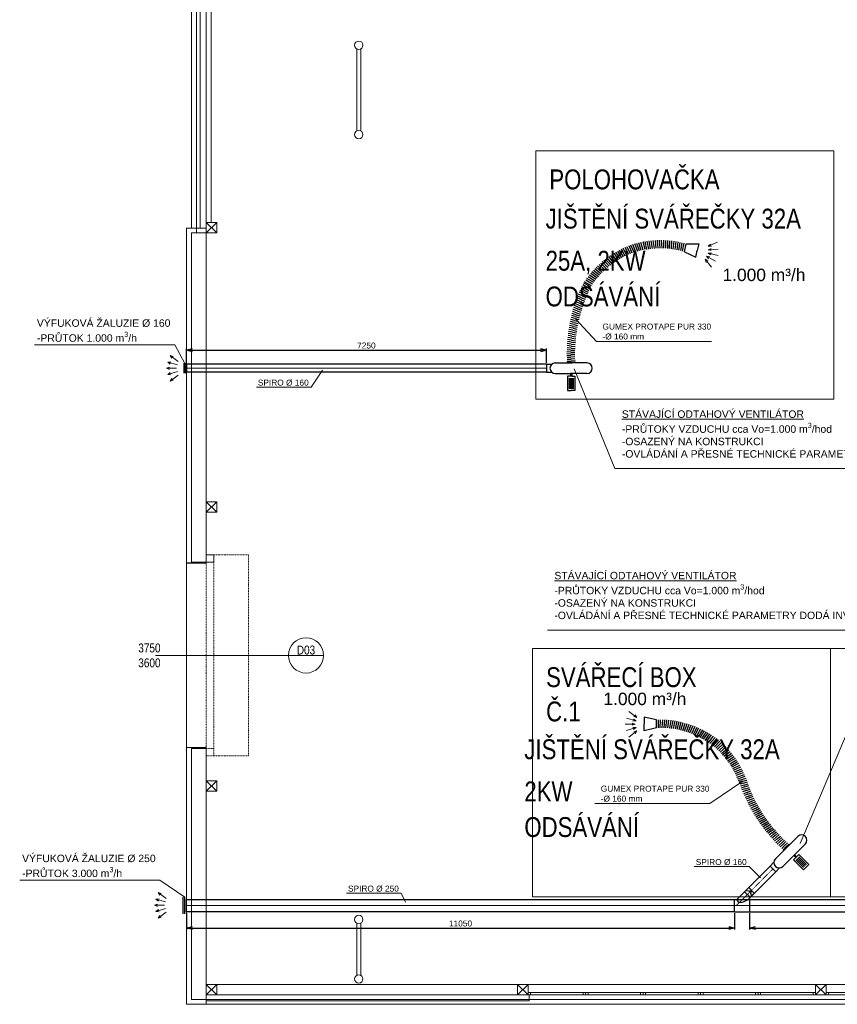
# Model space of a CAD drawing. Header units: millimetres. Extents: x 918337 to 1269480, y -257156 to -67477.
# Tile 2 of 114: x 918337 to 934801, y -174275 to -154451. Entities that reach past the tile are written whole.
import ezdxf
from ezdxf.enums import TextEntityAlignment as Align

# ---------------------------------------------------------------- set-up
doc = ezdxf.new("R2010")
doc.units = ezdxf.units.MM
doc.linetypes.add('ACAD_ISO10W100', pattern=[18.5, 12, -3, 0.5, -3])
doc.linetypes.add('DĚLICÍ2', pattern=[15.875, 6.35, -3.175, 0, -3.175, 0, -3.175])
doc.layers.get('0').update_dxf_attribs({"color": 8, "lineweight": 9})
for name, color, linetype, lineweight in [('1VZT - LEGENDY', 7, 'Continuous', 13), ('1VZT-POPIS', 7, 'Continuous', 13), ('1VZT-POTRUBI', 4, 'Continuous', 30), ('1VZT-ČERCHOVANÁ', 7, 'ACAD_ISO10W100', 9), ('LEGENDY', 7, 'Continuous', 9)]:
    doc.layers.add(name, color=color, linetype=linetype, lineweight=lineweight)
doc.layers.add('_HROMOSVOD', color=251, linetype='Continuous')
doc.styles.get("Standard").update_dxf_attribs({"font": 'arial.ttf'})
doc.linetypes.add('IZOLACE', pattern='A,0.0001,-0.1,[134,ltypeshp.shx,S=0.1,R=0,X=-0.1,Y=0],-0.2,[134,ltypeshp.shx,S=0.1,R=180,X=0.1,Y=0],-0.1', length=0.4001)
doc.dimstyles.new('ISO-25', dxfattribs={"dimtxt": 2.5, "dimasz": 2.5, "dimexe": 1.25, "dimexo": 0.625, "dimtad": 1, "dimtxsty": 'Standard', "dimcen": 2.5, "dimadec": 0, "dimazin": 0, "dimtfac": 1, "dimtmove": 0, "dimatfit": 3, "dimfxl": 1, "dimarcsym": 0})

# ---------------------------------------------------------------- blocks, each defined once
blk = doc.blocks.new('*U55')
at = {"layer": '1VZT-POTRUBI', "ltscale": 0.1}
blk.add_line((-5, 80), (-16, -80), dxfattribs=at)
blk = doc.blocks.new('*U56')
at = {"layer": '1VZT-POTRUBI', "color": 0, "linetype": 'ByBlock', "lineweight": -2, "transparency": 16777216}
for p, rotation in [((931149, -168632), 183.7531113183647), ((931189, -168629), 182.4346402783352), ((931229, -168628), 181.1161692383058), ((931269, -168628), 179.7976981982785), ((931309, -168629), 178.479227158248), ((931349, -168630), 177.1607561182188), ((931389, -168632), 175.8422850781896), ((931429, -168636), 174.52381403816), ((931469, -168640), 173.2053429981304), ((931508, -168645), 171.8868719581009), ((931548, -168651), 170.5684009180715), ((931587, -168658), 169.249929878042), ((931626, -168666), 167.9314588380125), ((931665, -168675), 166.6129877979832), ((931704, -168685), 165.2945167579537), ((931743, -168695), 163.9760457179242), ((931781, -168707), 162.6575746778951), ((931819, -168719), 161.3391036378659), ((931857, -168733), 160.0206325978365), ((931894, -168747), 158.702161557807), ((931931, -168762), 157.3836905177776), ((931968, -168777), 156.0652194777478), ((932005, -168794), 154.7467484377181), ((932041, -168812), 153.4282773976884), ((932076, -168830), 152.109806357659), ((932111, -168849), 150.7913353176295), ((932146, -168869), 149.4728642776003), ((932180, -168890), 148.1543932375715), ((932214, -168911), 146.8359221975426), ((932247, -168933), 145.5174511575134), ((932280, -168956), 144.198980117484), ((932312, -168980), 142.8805090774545), ((932344, -169005), 141.5620380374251), ((932375, -169030), 140.2435669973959), ((932405, -169056), 138.925095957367), ((932435, -169082), 137.6066249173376), ((932464, -169110), 136.2881538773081), ((932493, -169138), 134.969682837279), ((932521, -169166), 133.6512117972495), ((932548, -169196), 132.3327407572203), ((932575, -169225), 131.0142697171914), ((932600, -169256), 129.6957986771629), ((932626, -169287), 128.3773276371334), ((932650, -169319), 127.0588565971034), ((932674, -169351), 125.7403855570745), ((932697, -169384), 124.4219145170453), ((932719, -169417), 123.1034434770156), ((932741, -169451), 121.7849724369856), ((932761, -169485), 120.4665013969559), ((932781, -169520), 119.1480303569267), ((932800, -169555), 117.8295593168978), ((932818, -169590), 116.5110882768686), ((932836, -169626), 115.1926172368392), ((932852, -169663), 113.8741461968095), ((932868, -169699), 112.5556751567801), ((932883, -169737), 111.2372041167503), ((932897, -169774), 109.9187330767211)]:
    blk.add_blockref('*U55', p, dxfattribs=dict(at, rotation=rotation))
blk = doc.blocks.new('*U57')
at = {"layer": '1VZT-POTRUBI', "ltscale": 0.1}
for q in [(4, 80), (-4, -80)]:
    blk.add_line((0, 0), q, dxfattribs=at)
blk = doc.blocks.new('*U58')
at = {"layer": '1VZT-POTRUBI', "color": 0, "linetype": 'ByBlock', "lineweight": -2, "transparency": 16777216}
for p, rotation in [((932901, -169784), 108.6854675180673), ((932914, -169822), 109.4133069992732), ((932927, -169860), 110.1411464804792), ((932941, -169897), 110.8689859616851), ((932956, -169934), 111.596825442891), ((932971, -169971), 112.3246649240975), ((932986, -170008), 113.0525044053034), ((933002, -170045), 113.7803438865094), ((933018, -170082), 114.5081833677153), ((933035, -170118), 115.2360228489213), ((933053, -170154), 115.9638623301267), ((933070, -170190), 116.6917018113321), ((933088, -170225), 117.4195412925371), ((933107, -170261), 118.147380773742), ((933126, -170296), 118.8752202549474), ((933146, -170331), 119.6030597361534), ((933166, -170365), 120.3308992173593), ((933186, -170400), 121.0587386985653), ((933207, -170434), 121.7865781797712), ((933228, -170468), 122.5144176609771), ((933250, -170501), 123.2422571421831), ((933272, -170535), 123.97009662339), ((933295, -170568), 124.6979361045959), ((933318, -170601), 125.4257755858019), ((933341, -170633), 126.1536150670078), ((933365, -170665), 126.8814545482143), ((933389, -170697), 127.6092940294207), ((933414, -170729), 128.3371335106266), ((933439, -170760), 129.0649729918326), ((933464, -170791), 129.7928124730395), ((933490, -170821), 130.5206519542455), ((933516, -170851), 131.2484914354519), ((933543, -170881), 131.9763309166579), ((933570, -170911), 132.7041703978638), ((933597, -170940), 133.4320098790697), ((933625, -170969), 134.1598493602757), ((933653, -170998), 134.8876888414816), ((933681, -171026), 135.6155283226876), ((933710, -171053), 136.3433678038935), ((933739, -171081), 137.071207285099), ((933768, -171108), 137.7990467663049)]:
    blk.add_blockref('*U57', p, dxfattribs=dict(at, rotation=rotation))
blk = doc.blocks.new('rhbfdgb')
at = {"layer": '1VZT - LEGENDY', "ltscale": 0.5}
for p, q in [((-359271, 269163), (-359108, 269286)), ((-359108, 269286), (-359171, 269266)), ((-359108, 269286), (-359144, 269231)), ((-359257, 269095), (-359061, 269154)), ((-359241, 269028), (-359035, 269028)), ((-359061, 269154), (-359127, 269157)), ((-359061, 269154), (-359114, 269114)), ((-359035, 269028), (-359098, 269050)), ((-359035, 269028), (-359098, 269005)), ((-359271, 268893), (-359108, 268770)), ((-359257, 268961), (-359061, 268902)), ((-359108, 268770), (-359144, 268825)), ((-359061, 268902), (-359127, 268899)), ((-359061, 268902), (-359114, 268942)), ((-359108, 268770), (-359171, 268790))]:
    blk.add_line(p, q, dxfattribs=at)
blk = doc.blocks.new('fvdfv')
at = {"layer": 'LEGENDY', "ltscale": 0.5}
for p, q in [((-210348, 270616), (-210184, 270492)), ((-210395, 270483), (-210198, 270424)), ((-210198, 270424), (-210264, 270421)), ((-210198, 270424), (-210251, 270463)), ((-210184, 270492), (-210247, 270512)), ((-210184, 270492), (-210220, 270547)), ((-210420, 270358), (-210215, 270358)), ((-210395, 270232), (-210198, 270290)), ((-210348, 270099), (-210184, 270223)), ((-210215, 270358), (-210277, 270380)), ((-210215, 270358), (-210277, 270336)), ((-210198, 270290), (-210264, 270294)), ((-210198, 270290), (-210251, 270251)), ((-210184, 270223), (-210247, 270203)), ((-210184, 270223), (-210220, 270167))]:
    blk.add_line(p, q, dxfattribs=at)
blk = doc.blocks.new('*U588')
at = {"layer": '1VZT-POTRUBI', "ltscale": 0.1}
for q in [(4, 80), (-4, -80)]:
    blk.add_line((0, 0), q, dxfattribs=at)
blk = doc.blocks.new('*U589')
at = {"layer": '1VZT-POTRUBI', "color": 0, "linetype": 'ByBlock', "lineweight": -2, "transparency": 16777216}
for p, rotation in [((932901, -169784), 108.6854675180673), ((932914, -169822), 109.4133069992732), ((932927, -169860), 110.1411464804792), ((932941, -169897), 110.8689859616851), ((932956, -169934), 111.596825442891), ((932971, -169971), 112.3246649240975), ((932986, -170008), 113.0525044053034), ((933002, -170045), 113.7803438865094), ((933018, -170082), 114.5081833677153), ((933035, -170118), 115.2360228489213), ((933053, -170154), 115.9638623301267), ((933070, -170190), 116.6917018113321), ((933088, -170225), 117.4195412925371), ((933107, -170261), 118.147380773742), ((933126, -170296), 118.8752202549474), ((933146, -170331), 119.6030597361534), ((933166, -170365), 120.3308992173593), ((933186, -170400), 121.0587386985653), ((933207, -170434), 121.7865781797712), ((933228, -170468), 122.5144176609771), ((933250, -170501), 123.2422571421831), ((933272, -170535), 123.97009662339), ((933295, -170568), 124.6979361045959), ((933318, -170601), 125.4257755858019), ((933341, -170633), 126.1536150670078), ((933365, -170665), 126.8814545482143), ((933389, -170697), 127.6092940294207), ((933414, -170729), 128.3371335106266), ((933439, -170760), 129.0649729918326), ((933464, -170791), 129.7928124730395), ((933490, -170821), 130.5206519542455), ((933516, -170851), 131.2484914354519), ((933543, -170881), 131.9763309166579), ((933570, -170911), 132.7041703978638), ((933597, -170940), 133.4320098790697), ((933625, -170969), 134.1598493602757), ((933653, -170998), 134.8876888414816), ((933681, -171026), 135.6155283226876), ((933710, -171053), 136.3433678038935), ((933739, -171081), 137.071207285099), ((933768, -171108), 137.7990467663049)]:
    blk.add_blockref('*U588', p, dxfattribs=dict(at, rotation=rotation))
blk = doc.blocks.new('*U590')
at = {"layer": '1VZT-POTRUBI', "ltscale": 0.1}
blk.add_line((-5, 80), (-16, -80), dxfattribs=at)
blk = doc.blocks.new('*U591')
at = {"layer": '1VZT-POTRUBI', "color": 0, "linetype": 'ByBlock', "lineweight": -2, "transparency": 16777216}
for p, rotation in [((931149, -168632), 183.7531113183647), ((931189, -168629), 182.4346402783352), ((931229, -168628), 181.1161692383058), ((931269, -168628), 179.7976981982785), ((931309, -168629), 178.479227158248), ((931349, -168630), 177.1607561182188), ((931389, -168632), 175.8422850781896), ((931429, -168636), 174.52381403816), ((931469, -168640), 173.2053429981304), ((931508, -168645), 171.8868719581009), ((931548, -168651), 170.5684009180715), ((931587, -168658), 169.249929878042), ((931626, -168666), 167.9314588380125), ((931665, -168675), 166.6129877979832), ((931704, -168685), 165.2945167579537), ((931743, -168695), 163.9760457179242), ((931781, -168707), 162.6575746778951), ((931819, -168719), 161.3391036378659), ((931857, -168733), 160.0206325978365), ((931894, -168747), 158.702161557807), ((931931, -168762), 157.3836905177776), ((931968, -168777), 156.0652194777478), ((932005, -168794), 154.7467484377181), ((932041, -168812), 153.4282773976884), ((932076, -168830), 152.109806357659), ((932111, -168849), 150.7913353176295), ((932146, -168869), 149.4728642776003), ((932180, -168890), 148.1543932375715), ((932214, -168911), 146.8359221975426), ((932247, -168933), 145.5174511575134), ((932280, -168956), 144.198980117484), ((932312, -168980), 142.8805090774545), ((932344, -169005), 141.5620380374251), ((932375, -169030), 140.2435669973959), ((932405, -169056), 138.925095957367), ((932435, -169082), 137.6066249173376), ((932464, -169110), 136.2881538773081), ((932493, -169138), 134.969682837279), ((932521, -169166), 133.6512117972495), ((932548, -169196), 132.3327407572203), ((932575, -169225), 131.0142697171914), ((932600, -169256), 129.6957986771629), ((932626, -169287), 128.3773276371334), ((932650, -169319), 127.0588565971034), ((932674, -169351), 125.7403855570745), ((932697, -169384), 124.4219145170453), ((932719, -169417), 123.1034434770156), ((932741, -169451), 121.7849724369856), ((932761, -169485), 120.4665013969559), ((932781, -169520), 119.1480303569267), ((932800, -169555), 117.8295593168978), ((932818, -169590), 116.5110882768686), ((932836, -169626), 115.1926172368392), ((932852, -169663), 113.8741461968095), ((932868, -169699), 112.5556751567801), ((932883, -169737), 111.2372041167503), ((932897, -169774), 109.9187330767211)]:
    blk.add_blockref('*U590', p, dxfattribs=dict(at, rotation=rotation))
blk = doc.blocks.new('_Open30')
at = {"color": 0, "linetype": 'ByBlock', "lineweight": -2}
for p, q in [((-1, 0.27), (0, 0)), ((0, 0), (-1, -0.27)), ((0, 0), (-1, 0))]:
    blk.add_line(p, q, dxfattribs=at)
blk = doc.blocks.new('*D819')
at = {"layer": '1VZT - LEGENDY', "color": 0, "lineweight": -2, "ltscale": 0.1, "transparency": 16777216}
for p, q in [((921694, -161358), (921694, -161073)), ((921814, -161103), (928822, -161103)), ((928942, -161358), (928942, -161073))]:
    blk.add_line(p, q, dxfattribs=at)
at = {"layer": 'Defpoints', "color": 0, "ltscale": 0.1, "transparency": 16777216}
for p in [(928942, -161103), (921694, -161388), (928942, -161388)]:
    blk.add_point(p, dxfattribs=at)
at = {"layer": '1VZT - LEGENDY', "color": 0, "lineweight": -2, "ltscale": 0.1, "transparency": 16777216, "xscale": 120, "yscale": 120, "zscale": 120, "rotation": 180}
blk.add_blockref('_Open30', (921694, -161103), dxfattribs=at)
at = {"layer": '1VZT - LEGENDY', "color": 0, "lineweight": -2, "ltscale": 0.1, "transparency": 16777216, "xscale": 120, "yscale": 120, "zscale": 120}
blk.add_blockref('_Open30', (928942, -161103), dxfattribs=at)
at = {"layer": '1VZT - LEGENDY', "color": 0, "ltscale": 0.1, "transparency": 16777216, "insert": (925318, -161012), "char_height": 120, "attachment_point": 5}
blk.add_mtext('7250', dxfattribs=at)
blk = doc.blocks.new('*D820')
at = {"layer": '1VZT - LEGENDY', "color": 0, "lineweight": -2, "ltscale": 0.1, "transparency": 16777216}
for p, q in [((921694, -172443), (921694, -172770)), ((932734, -172443), (932734, -172770)), ((921814, -172740), (932614, -172740))]:
    blk.add_line(p, q, dxfattribs=at)
at = {"layer": 'Defpoints', "color": 0, "ltscale": 0.1, "transparency": 16777216}
for p in [(921694, -172413), (932734, -172413), (932734, -172740)]:
    blk.add_point(p, dxfattribs=at)
at = {"layer": '1VZT - LEGENDY', "color": 0, "lineweight": -2, "ltscale": 0.1, "transparency": 16777216, "xscale": 120, "yscale": 120, "zscale": 120, "rotation": 180}
blk.add_blockref('_Open30', (921694, -172740), dxfattribs=at)
at = {"layer": '1VZT - LEGENDY', "color": 0, "lineweight": -2, "ltscale": 0.1, "transparency": 16777216, "xscale": 120, "yscale": 120, "zscale": 120}
blk.add_blockref('_Open30', (932734, -172740), dxfattribs=at)
at = {"layer": '1VZT - LEGENDY', "color": 0, "ltscale": 0.1, "transparency": 16777216, "insert": (927214, -172649), "char_height": 120, "attachment_point": 5}
blk.add_mtext('11050', dxfattribs=at)
blk = doc.blocks.new('*D821')
at = {"layer": '1VZT - LEGENDY', "color": 0, "lineweight": -2, "ltscale": 0.1, "transparency": 16777216}
for p, q in [((933034, -172443), (933034, -172770)), ((938734, -172443), (938734, -172770)), ((933154, -172740), (938614, -172740))]:
    blk.add_line(p, q, dxfattribs=at)
at = {"layer": 'Defpoints', "color": 0, "ltscale": 0.1, "transparency": 16777216}
for p in [(933034, -172413), (938734, -172413), (938734, -172740)]:
    blk.add_point(p, dxfattribs=at)
at = {"layer": '1VZT - LEGENDY', "color": 0, "lineweight": -2, "ltscale": 0.1, "transparency": 16777216, "xscale": 120, "yscale": 120, "zscale": 120, "rotation": 180}
blk.add_blockref('_Open30', (933034, -172740), dxfattribs=at)
at = {"layer": '1VZT - LEGENDY', "color": 0, "lineweight": -2, "ltscale": 0.1, "transparency": 16777216, "xscale": 120, "yscale": 120, "zscale": 120}
blk.add_blockref('_Open30', (938734, -172740), dxfattribs=at)
at = {"layer": '1VZT - LEGENDY', "color": 0, "ltscale": 0.1, "transparency": 16777216, "insert": (935884, -172649), "char_height": 120, "attachment_point": 5}
blk.add_mtext('5700', dxfattribs=at)
blk = doc.blocks.new('EDWED')
at = {"color": 8, "ltscale": 2}
for p, q in [((872507, -253555), (872507, -223310)), ((872607, -253655), (872607, -223310)), ((872807, -253550), (872807, -247179)), ((872907, -253445), (872907, -247415)), ((872687, -253555), (872407, -253555)), ((872407, -253555), (872407, -260305)), ((872807, -253655), (872507, -253655)), ((872507, -253655), (872507, -260285)), ((872807, -253655), (872807, -260285)), ((873017, -259065), (872807, -259065)), ((872807, -259065), (872807, -259275)), ((872807, -259275), (873017, -259065)), ((872807, -259065), (873017, -259275)), ((873017, -259275), (873017, -259065)), ((872807, -259275), (873017, -259275)), ((872807, -260285), (872507, -260285)), ((872807, -260305), (872407, -260305)), ((872807, -264015), (872407, -264015)), ((872407, -264015), (872407, -269185)), ((872807, -264035), (872507, -264035)), ((872507, -264035), (872507, -269085)), ((872807, -264035), (872807, -268785)), ((873017, -264685), (872807, -264685)), ((872807, -264685), (872807, -264895)), ((872807, -264895), (873017, -264685)), ((872807, -264685), (873017, -264895)), ((873017, -264895), (873017, -264685)), ((872807, -264895), (873017, -264895)), ((873017, -268785), (872807, -268785)), ((872807, -268785), (872807, -268995)), ((872807, -268995), (873017, -268785)), ((872807, -268785), (873017, -268995)), ((872807, -268785), (942557, -268785)), ((873017, -268995), (873017, -268785)), ((879287, -268785), (879077, -268785)), ((879077, -268785), (879077, -268995)), ((879077, -268995), (879287, -268785)), ((879077, -268785), (879287, -268995)), ((879287, -268995), (879287, -268785)), ((885287, -268785), (885077, -268785)), ((885077, -268785), (885077, -268995)), ((885077, -268995), (885287, -268785)), ((885077, -268785), (885287, -268995)), ((885287, -268995), (885287, -268785)), ((872807, -268995), (879312, -268995)), ((872807, -268995), (873017, -268995)), ((879077, -268995), (879287, -268995)), ((885077, -268995), (885287, -268995)), ((872807, -269185), (872407, -269185)), ((872807, -269085), (872507, -269085)), ((942557, -269085), (872807, -269085)), ((872807, -269115), (879312, -269115)), ((942557, -269185), (872807, -269185))]:
    blk.add_line(p, q, dxfattribs=at)
at = {"color": 8}
for p, q in [((872687, -253555), (872687, -247179)), ((872807, -253550), (872807, -247179)), ((885442, -252000), (879442, -252000)), ((879442, -252000), (879442, -257000)), ((885442, -257000), (885442, -252000)), ((872687, -253555), (872807, -253555)), ((879442, -257000), (885442, -257000)), ((872957, -260135), (872807, -260135)), ((872807, -260135), (872807, -260285)), ((872807, -260305), (872807, -260285)), ((872807, -260285), (872957, -260285)), ((872957, -260285), (872957, -260135)), ((885376, -262021), (879376, -262021)), ((879376, -262021), (879376, -267021)), ((891376, -262021), (885376, -262021)), ((885376, -262021), (885376, -267021)), ((885376, -267021), (885376, -262021)), ((871781, -262160), (874461, -262160)), ((874461, -262160), (875170, -262160)), ((872807, -264015), (872807, -264035)), ((879376, -267021), (885376, -267021)), ((885376, -267021), (891376, -267021)), ((872807, -268995), (872807, -269115)), ((879287, -268995), (879287, -268945)), ((879287, -268945), (879287, -268945)), ((879287, -268945), (879287, -268995)), ((879287, -268995), (879287, -268995)), ((879312, -269115), (879312, -268995)), ((872807, -269185), (872807, -269085))]:
    blk.add_line(p, q, dxfattribs=at)
at = {"color": 8, "lineweight": 18, "ltscale": 2}
for p, q in [((875837, -251600), (875837, -249950)), ((875917, -251600), (875917, -249950)), ((875837, -268600), (875837, -267550)), ((875917, -268600), (875917, -267550))]:
    blk.add_line(p, q, dxfattribs=at)
at = {"color": 8, "linetype": 'DĚLICÍ2', "ltscale": 2}
for p, q in [((872807, -264035), (872807, -260285)), ((873657, -260135), (872957, -260135)), ((872957, -260285), (872957, -264035)), ((873657, -260135), (873657, -264185)), ((872807, -264035), (872957, -264035)), ((872807, -264185), (872807, -264035)), ((872957, -264035), (872957, -264185)), ((872957, -264185), (872807, -264185)), ((873657, -264185), (872957, -264185))]:
    blk.add_line(p, q, dxfattribs=at)
at = {"color": 8, "linetype": 'IZOLACE', "ltscale": 2}
blk.add_line((872807, -260295), (872407, -260295), dxfattribs=at)
at = {"color": 8, "ltscale": 3}
blk.add_line((872407, -260305), (872407, -264015), dxfattribs=at)
at = {"color": 8, "ltscale": 2}
blk.add_lwpolyline([(873017, -253655), (873017, -253445), (872807, -253445), (872807, -253655)], close=True, dxfattribs=at)
for points in [[(872807, -253655), (873017, -253445)], [(872807, -253445), (873017, -253655)]]:
    blk.add_lwpolyline(points, dxfattribs=at)
at = {"color": 8}
for points in [[(879287, -268995), (880445, -268995), (880445, -268945), (879287, -268945)], [(879287, -268995), (879337, -268995), (879337, -268945), (879287, -268945)], [(880445, -268995), (880395, -268995), (880395, -268945), (880445, -268945)], [(880445, -268995), (881603, -268995), (881603, -268945), (880445, -268945)], [(880445, -268995), (880445, -268995), (880445, -268945), (880445, -268945)], [(880445, -268995), (880495, -268995), (880495, -268945), (880445, -268945)], [(881603, -268995), (881553, -268995), (881553, -268945), (881603, -268945)], [(881603, -268995), (882761, -268995), (882761, -268945), (881603, -268945)], [(881603, -268995), (881603, -268995), (881603, -268945), (881603, -268945)], [(881603, -268995), (881653, -268995), (881653, -268945), (881603, -268945)], [(882761, -268995), (882711, -268995), (882711, -268945), (882761, -268945)], [(882761, -268995), (883919, -268995), (883919, -268945), (882761, -268945)], [(882761, -268995), (882761, -268995), (882761, -268945), (882761, -268945)], [(882761, -268995), (882811, -268995), (882811, -268945), (882761, -268945)], [(883919, -268995), (883869, -268995), (883869, -268945), (883919, -268945)], [(883919, -268995), (885077, -268995), (885077, -268945), (883919, -268945)], [(883919, -268995), (883919, -268995), (883919, -268945), (883919, -268945)], [(883919, -268995), (883969, -268995), (883969, -268945), (883919, -268945)], [(885077, -268995), (885027, -268995), (885027, -268945), (885077, -268945)], [(885287, -268995), (886445, -268995), (886445, -268945), (885287, -268945)], [(885287, -268995), (885337, -268995), (885337, -268945), (885287, -268945)]]:
    blk.add_lwpolyline(points, close=True, dxfattribs=at)
at = {"color": 8, "ltscale": 2}
for centre in [(875877, -249875), (875877, -251675), (875877, -267475), (875877, -268675)]:
    blk.add_circle(centre, 85, dxfattribs=at)
at = {"color": 8}
blk.add_circle((874815, -262160), 355, dxfattribs=at)
at = {"color": 8, "width": 0.8}
for s, height, p in [('POLOHOVAČKA', 400, (879715, -252776)), ('JIŠTĚNÍ SVÁŘEČKY 32A', 400, (879640, -253566)), ('25A, 2KW', 400, (879640, -254414)), ('ODSÁVÁNÍ', 400, (879640, -255133)), ('3750', 180, (871438, -262100)), ('3600', 180, (871438, -262400)), ('SVÁŘECÍ BOX', 400, (879650, -262798)), ('Č.1', 400, (879650, -263489)), ('JIŠTĚNÍ SVÁŘEČKY 32A', 400, (879212, -264250)), ('2KW', 400, (879212, -265098)), ('ODSÁVÁNÍ', 400, (879212, -265816))]:
    blk.add_text(s, height=height, dxfattribs=at).set_placement(p)
blk.add_text('D03', height=180, dxfattribs=at).set_placement((874815, -262052), align=Align.MIDDLE_CENTER)

msp = doc.modelspace()

# ---------------------------------------------------------------- linework, layer by layer
at = {"layer": '1VZT - LEGENDY', "ltscale": 0.1}
for p, q in [((929950.1, -160927.6), (929520.4, -160468.5)), ((929950.1, -160927.6), (932268.9, -160927.6)), ((918634.2, -160999.9), (921459.1, -160999.9)), ((924206.2, -161848.5), (924436.4, -161506.7)), ((929502, -161478.6), (930322.2, -163489.8)), ((923102.3, -161848.5), (924206.2, -161848.5)), ((937223.4, -163489.8), (930322.2, -163489.8)), ((935865, -166741.2), (928963.9, -166741.2)), ((935865, -166741.2), (934056.1, -171040.1)), ((932234.7, -170232), (932900.7, -169784.2)), ((929915.8, -170232), (932234.7, -170232)), ((931921.2, -171501.8), (933025.2, -171501.8)), ((933025.2, -171501.8), (933255.4, -171730.2)), ((918336.6, -171778.4), (921161.5, -171778.4)), ((924917.5, -172036), (926021.4, -172036)), ((926021.4, -172036), (926104.3, -172217.6))]:
    msp.add_line(p, q, dxfattribs=at)
at = {"layer": '1VZT-POPIS', "ltscale": 0.1}
for p, q in [((921459.1, -160999.9), (921663.6, -161372.6)), ((921161.5, -171778.4), (921662.8, -172121.2))]:
    msp.add_line(p, q, dxfattribs=at)
at = {"layer": '1VZT-POTRUBI', "ltscale": 0.1}
for p, q in [((931758.1, -158966), (932012.7, -158965.4)), ((932012.7, -158965.4), (931981.1, -159100.3)), ((931721.6, -159121.8), (931949.5, -159235.3)), ((931949.5, -159235.3), (931981.1, -159100.3)), ((921641.5, -161363.9), (921641.5, -161569.6)), ((921667.4, -161363.9), (921667.4, -161569.6)), ((927964.4, -161388.1), (921694.3, -161388.1)), ((921694.3, -161388.1), (921694.3, -161548.1)), ((927964.4, -161548.1), (921694.3, -161548.1)), ((928942.1, -161388.1), (927964.4, -161388.1)), ((928942.1, -161548.1), (927964.4, -161548.1)), ((931159.5, -168551.2), (930911.8, -168492.6)), ((930911.8, -168492.6), (930911.8, -168631.2)), ((930911.8, -168769.8), (930911.8, -168631.2)), ((931159.5, -168711.2), (930911.8, -168769.8)), ((933448.3, -171493.2), (932778.6, -172163)), ((933561.5, -171606.4), (933004.8, -172163)), ((933046.8, -172121), (932933.7, -172007.9)), ((921626.8, -172455.5), (921626.8, -172121.2)), ((921662.8, -172455.5), (921662.8, -172121.2)), ((921694.3, -172413), (921694.3, -172163)), ((921694.3, -172163), (932733.7, -172163)), ((932733.7, -172413), (932733.7, -172163)), ((932733.7, -172163), (933033.7, -172163)), ((933033.7, -172163), (933033.7, -172413)), ((933033.7, -172163), (938733.7, -172163)), ((932733.7, -172413), (921694.3, -172413)), ((932733.7, -172413), (933033.7, -172413)), ((933033.7, -172413), (938733.7, -172413))]:
    msp.add_line(p, q, dxfattribs=at)
at = {"layer": '1VZT-POTRUBI', "color": 7, "ltscale": 0.1}
for p, q in [((929121.1, -161361.8), (929427.5, -161361.8)), ((929360.8, -161342), (929360.8, -161361.8)), ((929427.5, -161361.8), (929454.1, -161361.8)), ((929760.5, -161361.8), (929454.1, -161361.8)), ((929520.8, -161342), (929520.8, -161361.8)), ((928942.1, -161388.1), (928942.1, -161548.1)), ((928942.1, -161388.1), (929051.1, -161388.1)), ((928942.1, -161548.1), (929051.1, -161548.1)), ((929121.1, -161574.4), (929427.5, -161574.4)), ((929427.5, -161631.5), (929366.1, -161631.5)), ((929366.1, -161631.5), (929366.1, -161915.7)), ((929398.9, -161666.5), (929398.9, -161884)), ((929427.1, -161666.5), (929427.1, -161884)), ((929427.5, -161574.4), (929427.5, -161631.5)), ((929454.1, -161574.4), (929427.5, -161574.4)), ((929454.1, -161631.5), (929427.5, -161631.5)), ((929760.5, -161574.4), (929454.1, -161574.4)), ((929454.1, -161574.4), (929454.1, -161631.5)), ((929454.1, -161631.5), (929515.5, -161631.5)), ((929454.5, -161666.5), (929454.5, -161884)), ((929482.7, -161666.5), (929482.7, -161884)), ((929515.5, -161631.5), (929515.5, -161915.7)), ((929366.1, -161915.7), (929440.8, -161915.7)), ((929515.5, -161915.7), (929440.8, -161915.7)), ((934008.4, -170895.9), (933791.8, -171112.6)), ((933824.9, -171051.4), (933838.9, -171065.4)), ((934158.8, -171046.3), (933942.1, -171262.9)), ((933556.3, -171348.1), (933772.9, -171131.4)), ((933706.7, -171498.4), (933923.3, -171281.8)), ((933711.8, -171164.6), (933725.8, -171178.6)), ((933772.9, -171131.4), (933791.8, -171112.6)), ((933942.1, -171262.9), (933923.3, -171281.8)), ((933923.3, -171281.8), (933963.6, -171322.1)), ((933942.1, -171262.9), (933982.5, -171303.2)), ((933982.5, -171303.2), (934025.8, -171259.9)), ((934025.8, -171259.9), (934226.8, -171460.8)), ((933448.3, -171493.2), (933525.4, -171416.2)), ((933963.6, -171322.1), (933920.2, -171365.5)), ((933920.2, -171365.5), (934121.2, -171566.4)), ((933982.5, -171303.2), (933963.6, -171322.1)), ((933968.1, -171367.1), (934121.9, -171520.9)), ((933988.1, -171347.1), (934141.9, -171500.9)), ((934007.5, -171327.7), (934161.3, -171481.5)), ((934027.4, -171307.8), (934181.2, -171461.6)), ((934226.8, -171460.8), (934174, -171513.6)), ((933448.3, -171493.2), (933561.5, -171606.4)), ((933561.5, -171606.4), (933638.5, -171529.3)), ((934121.2, -171566.4), (934174, -171513.6))]:
    msp.add_line(p, q, dxfattribs=at)
at = {"layer": '1VZT-POTRUBI', "linetype": 'Continuous'}
for p, q in [((933016.9, -171924.7), (932933.7, -172007.9)), ((933046.8, -172121), (932933.7, -172007.9)), ((933130, -172037.8), (933046.8, -172121))]:
    msp.add_line(p, q, dxfattribs=at)
at = {"layer": '1VZT-POTRUBI', "ltscale": 20}
msp.add_line((933046.8, -172121), (932933.7, -172007.9), dxfattribs=at)
at = {"layer": '1VZT-POTRUBI', "color": 7, "linetype": 'Continuous'}
for q in [(932973.8, -171993.1), (933061.6, -172080.9)]:
    msp.add_line((933052.1, -172002.7), q, dxfattribs=at)
at = {"layer": '1VZT-POTRUBI'}
msp.add_line((933130, -172037.8), (933016.9, -171924.7), dxfattribs=at)
at = {"layer": '1VZT-POTRUBI', "color": 7, "linetype": 'Continuous'}
msp.add_circle((933052.1, -172002.7), 17.6, dxfattribs=at)
at = {"layer": '1VZT-POTRUBI', "color": 7, "ltscale": 0.1}
for centre, start, end in [((929121.1, -161468.1), 90, 270), ((929760.5, -161468.1), 270, 90), ((934083.6, -170971.1), 315, 135), ((933631.5, -171423.2), 135, 315)]:
    msp.add_arc(centre, 106.3, start, end, dxfattribs=at)
at = {"layer": '1VZT-POTRUBI', "ltscale": 0.1}
for centre, radius, start, end in [((932839, -172163.2), 60.5, 179.86075, 273.82941), ((932832.5, -171948.7), 275, 272.21183, 308.80452)]:
    msp.add_arc(centre, radius, start, end, dxfattribs=at)
at = {"layer": '1VZT-ČERCHOVANÁ', "color": 7, "ltscale": 0.1}
for p, q in [((928942.1, -161468.1), (921694.3, -161468.1)), ((933504.9, -171549.8), (932766.7, -172288)), ((944700.4, -172288), (921694.3, -172288))]:
    msp.add_line(p, q, dxfattribs=at)

# ---------------------------------------------------------------- block references
msp.add_blockref('EDWED', (49287.2, 94909.3))
at = {"layer": '1VZT-POTRUBI', "xscale": -1, "rotation": 346.8329973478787}
for name, p in [('*U591', (1876832, -206954.9)), ('fvdfv', (665926.5, -374516.4))]:
    msp.add_blockref(name, p, dxfattribs=at)
at = {"layer": '1VZT-POTRUBI', "rotation": 314.9999999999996}
msp.add_blockref('*U589', (390158.5, 619923.5), dxfattribs=at)
at = {"layer": '1VZT-POTRUBI'}
for name, p in [('fvdfv', (1140948.6, -438994.3)), ('*U56', (0, 0)), ('*U58', (0, 0))]:
    msp.add_blockref(name, p, dxfattribs=at)
at = {"layer": '_HROMOSVOD', "xscale": -1}
msp.add_blockref('rhbfdgb', (562256.2, -430498.6), dxfattribs=at)
at = {"layer": '_HROMOSVOD', "rotation": 180}
msp.add_blockref('rhbfdgb', (562015, 96745.8), dxfattribs=at)

# ---------------------------------------------------------------- texts
at = {"layer": '1VZT - LEGENDY', "lineweight": 5, "attachment_point": 1}
for s, width, insert, char_height in [('\\A1;VÝFUKOVÁ ŽALUZIE %%C 160\\P-PRŮTOK 1.000 m{\\H0.7x;\\S3^ ;}/h', 4240.618, (918682.9, -160484.4), 150), ('GUMEX PROTAPE PUR 330\\P-%%C 160 mm', 5035.159, (930072.2, -160569.7), 120), ('\\A1;\\pxt30;{\\LSTÁVAJÍCÍ ODTAHOVÝ VENTILÁTOR }\\P-PRŮTOKY VZDUCHU cca Vo=1.000 m{\\H0.7x;\\S3^ ;}/hod{\\L\\P}-OSAZENÝ NA KONSTRUKCI\\P\\ptz;-OVLÁDÁNÍ A PŘESNÉ TECHNICKÉ PARAMETRY DODÁ INVESTOR', 7941.607, (930462.6, -162317.3), 150), ('\\A1;\\pxt30;{\\LSTÁVAJÍCÍ ODTAHOVÝ VENTILÁTOR }\\P-PRŮTOKY VZDUCHU cca Vo=1.000 m{\\H0.7x;\\S3^ ;}/hod{\\L\\P}-OSAZENÝ NA KONSTRUKCI\\P\\ptz;-OVLÁDÁNÍ A PŘESNÉ TECHNICKÉ PARAMETRY DODÁ INVESTOR', 7941.607, (929104.3, -165568.7), 150), ('GUMEX PROTAPE PUR 330\\P-%%C 160 mm', 5035.159, (930038, -169874), 120), ('\\A1;VÝFUKOVÁ ŽALUZIE %%C 250\\P-PRŮTOK 3.000 m{\\H0.7x;\\S3^ ;}/h', 4240.618, (918385.4, -171262.9), 150)]:
    msp.add_mtext_dynamic_manual_height_columns(s, width=width, gutter_width=12.5, heights=[0], dxfattribs=dict(at, insert=insert, char_height=char_height))
at = {"layer": 'LEGENDY', "lineweight": 5}
for s, width, insert, char_height, attachment_point in [('1.000 m³/h', 1869.663, (932490.3, -159463.9), 250, 1), ('SPIRO %%C 160', 1517.357, (923644.7, -161760.2), 120, 5), ('1.000 m³/h', 1869.663, (930092.5, -168000.9), 250, 1), ('SPIRO %%C 160', 1517.357, (932463.7, -171413.5), 120, 5), ('SPIRO %%C 250', 1517.357, (925459.9, -171947.7), 120, 5)]:
    msp.add_mtext_dynamic_manual_height_columns(s, width=width, gutter_width=12.5, heights=[0], dxfattribs=dict(at, insert=insert, char_height=char_height, attachment_point=attachment_point))

# ---------------------------------------------------------------- dimensions: what is measured, and where the dimension line sits
at = {"layer": '1VZT - LEGENDY', "ltscale": 0.1}
for base, p1, p2, picture, middle in [((928942.1, -161103.3), (921694.3, -161388.1), (928942.1, -161388.1), '*D819', (925318.2, -161012.1)), ((932733.7, -172740.5), (921694.3, -172413), (932733.7, -172413), '*D820', (927214, -172649.2)), ((938733.7, -172740.5), (933033.7, -172413), (938733.7, -172413), '*D821', (935883.7, -172649.2))]:
    dim = msp.add_linear_dim(base=base, p1=p1, p2=p2, dimstyle='ISO-25', override={"dimtxt": 120, "dimasz": 120, "dimexe": 30, "dimexo": 30, "dimgap": 30, "dimdec": 0, "dimrnd": 50, "dimblk": 'Open30', "dimtdec": 0, "dimldrblk": 'Open30', "dimfxl": 10}, dxfattribs=at)
    dim.commit()
    dim.dimension.update_dxf_attribs({"geometry": picture, "text_midpoint": middle})

doc.saveas('drawing.dxf')
